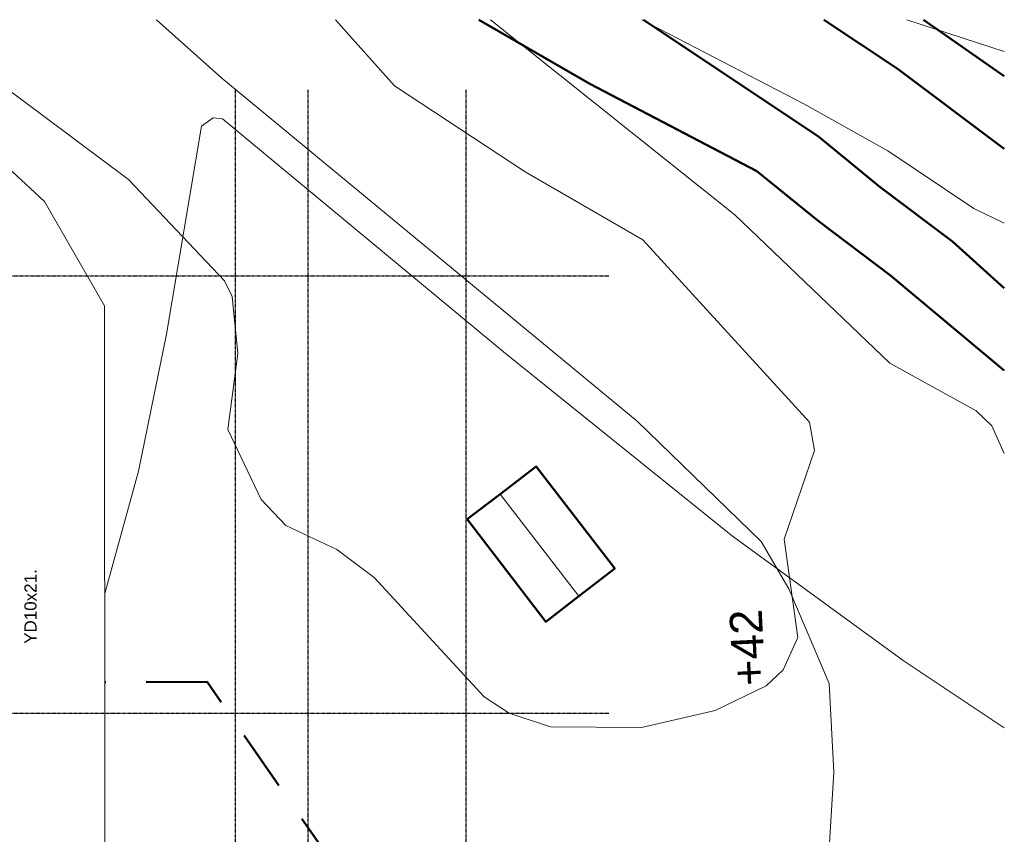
# Model space of a CAD drawing. Header units: millimetres. Extents: x -66110 to 16285, y -16697 to 38719.
# Tile 55 of 55: x -8026 to 16285, y 18613 to 38719. Entities that reach past the tile are written whole.
import ezdxf

# ---------------------------------------------------------------- set-up
doc = ezdxf.new("R2010")
doc.units = ezdxf.units.MM
doc.linetypes.add('Grid Line', pattern=[5, 2, -1, 1, -1])
doc.linetypes.add('IMPORT-STVEGKANT _3_', pattern=[2500, 1500, -1000])
for name, color, linetype, lineweight, true_color in [('- tall koterl', 30, 'Continuous', 9, 0xff7f00), ('2119_70 Tennfjord barnehage SOSI UTM_lokal nullpunkt_dwg', 7, 'Continuous', 9, 0x767676), ('K--DI---AnnetVegarealAvgrensning-STVEGKANT', 2, 'IMPORT-STVEGKANT _3_', 25, 0xffff00), ('K--DI---Elvekant', 4, 'Continuous', 25, 0x00ffff), ('K--DI---Høydekurve-KURVE', 9, 'Continuous', 25, 0x808080), ('K--DI---Mønelinje-HUSDIV', 3, 'Continuous', 25, 0x00ff00), ('K--DI---Takkant-HUS_TAK', 3, 'Continuous', 25, 0x00ff00), ('K--DI---Vegdekkekant-VKANT', 2, 'Continuous', 25, 0xffff00), ('K--DI---Veglenke', 30, 'Continuous', 25, 0xff7f00)]:
    doc.layers.add(name, color=color, linetype=linetype, lineweight=lineweight, true_color=true_color)
for name, color, linetype, lineweight in [('IfcAnnotation', 7, 'Continuous', 9), ('IfcGrid', 7, 'Continuous', 9), ('IfcSlab', 7, 'Continuous', 9), ('K--DI---Flateavgrensning', 7, 'Continuous', 25)]:
    doc.layers.add(name, color=color, linetype=linetype, lineweight=lineweight)
doc.styles.add('Arial', font='arial.ttf', dxfattribs={"height": 800})
doc.styles.add('Swis721 Lt BT', font='swissl.ttf', dxfattribs={"height": 300})

# ---------------------------------------------------------------- blocks, each defined once
blk = doc.blocks.new('ARK_2119_70_0_rvt-1-plan 01 ny 200')
at = {"layer": 'IfcSlab'}
for p, q in [((-7417, 34230), (-9101, 35797)), ((-5931, 31655), (-7417, 34230)), ((-5916, 9067), (-5931, 31655))]:
    blk.add_line(p, q, dxfattribs=at)
blk = doc.blocks.new('2119_70 Tennfjord barnehage SOSI UTM_lokal nullpunkt_dwg-1701593-plan 01 ny 200')
at = {"layer": 'K--DI---AnnetVegarealAvgrensning-STVEGKANT', "color": 7, "lineweight": 50}
blk.add_line((121300, 81771), (121296, 84296), dxfattribs=at)
at = {"layer": 'K--DI---AnnetVegarealAvgrensning-STVEGKANT', "color": 7, "lineweight": 50, "flags": 128}
blk.add_lwpolyline([(107639, 83932), (107728, 72346), (121300, 81771)], dxfattribs=at)
at = {"layer": 'K--DI---Elvekant', "color": 150, "lineweight": 50, "true_color": 0x0080ff, "flags": 128}
for points in [[(137646, 75059), (136063, 72322), (133909, 68193), (132680, 66682), (131335, 64895), (128988, 62086)], [(137646, 70998), (134754, 66662), (133515, 65150), (132170, 63364), (131020, 62086)]]:
    blk.add_lwpolyline(points, dxfattribs=at)
at = {"layer": 'K--DI---Flateavgrensning', "color": 8, "lineweight": 9, "true_color": 0x808080, "flags": 128}
for points in [[(123480, 84298), (126504, 83464), (129882, 82776), (135019, 81912), (135223, 81622), (135195, 81390)], [(135195, 81390), (129452, 74455), (124899, 68799), (121829, 64587), (120170, 62086)]]:
    blk.add_lwpolyline(points, dxfattribs=at)
at = {"layer": 'K--DI---Høydekurve-KURVE', "lineweight": 9}
blk.add_line((136858, 62086), (137646, 64492), dxfattribs=at)
at = {"layer": 'K--DI---Høydekurve-KURVE', "lineweight": 9, "flags": 128}
for points in [[(137646, 78596), (136010, 77145), (133893, 73919), (132211, 71014), (127715, 66893), (127010, 66769), (124821, 67524), (122394, 67187), (121596, 67549), (121205, 67970), (120594, 69222), (120176, 71044), (120188, 73288), (120528, 74315), (120930, 74925), (123882, 77641), (124568, 78565), (125158, 79825), (125800, 80436), (127532, 81261), (129406, 81011), (130811, 81149), (131202, 81338), (133701, 83711), (136324, 87231)], [(137646, 74774), (132831, 68742), (129172, 64911), (127993, 62782), (127621, 62393), (126940, 62086)], [(132625, 62086), (132986, 62842), (134405, 64963), (135567, 67032), (137646, 71033)]]:
    blk.add_lwpolyline(points, dxfattribs=at)
at = {"layer": 'K--DI---Mønelinje-HUSDIV', "color": 8, "lineweight": 9, "true_color": 0x808080}
blk.add_line((123415, 72592), (125934, 74536), dxfattribs=at)
at = {"layer": 'K--DI---Takkant-HUS_TAK', "color": 7, "lineweight": 50, "flags": 128}
blk.add_lwpolyline([(125314, 75347), (122785, 73403), (123415, 72592), (124098, 71704), (126618, 73648), (125934, 74536)], close=True, dxfattribs=at)
at = {"layer": 'K--DI---Vegdekkekant-VKANT', "color": 7, "lineweight": 50}
blk.add_line((136248, 62086), (137646, 64083), dxfattribs=at)
at = {"layer": 'K--DI---Vegdekkekant-VKANT', "color": 7, "lineweight": 50, "flags": 128}
blk.add_lwpolyline([(137646, 66539), (136439, 64731), (134458, 62086)], dxfattribs=at)
at = {"layer": 'K--DI---Veglenke', "color": 8, "lineweight": 9, "true_color": 0x808080, "flags": 128}
blk.add_lwpolyline([(111297, 67062), (115980, 66487), (119073, 66296), (121260, 66411), (123595, 67405), (124763, 68092), (127739, 71149), (136205, 81409), (137646, 83019)], dxfattribs=at)
at = {"layer": '- tall koterl', "lineweight": 15, "insert": (121180, 68785), "char_height": 800, "width": 2262.49, "attachment_point": 1, "rotation": 2.7624, "line_spacing_factor": 0.941778, "style": 'Arial'}
blk.add_mtext('+42', dxfattribs=at)

msp = doc.modelspace()

# ---------------------------------------------------------------- linework, layer by layer
at = {"layer": 'IfcGrid', "color": 9, "linetype": 'Grid Line', "lineweight": 25, "true_color": 0xc0c0c0}
for p, q in [((-2700, 34992), (-2700, 36992)), ((-900, 34992), (-900, 36992)), ((3000, 34992), (3000, 36992)), ((-2700, -6068), (-2700, 34992)), ((-900, -6068), (-900, 34992)), ((3000, -6068), (3000, 34992)), ((-55874, 32400), (4530, 32400)), ((4530, 32400), (6530, 32400)), ((-55874, 21600), (4530, 21600)), ((4530, 21600), (6530, 21600))]:
    msp.add_line(p, q, dxfattribs=at)

# ---------------------------------------------------------------- block references
at = {"lineweight": 5}
msp.add_blockref('ARK_2119_70_0_rvt-1-plan 01 ny 200', (0, 0), dxfattribs=at)
at = {"layer": '2119_70 Tennfjord barnehage SOSI UTM_lokal nullpunkt_dwg', "color": 8, "lineweight": 15, "true_color": 0x808080, "rotation": 90.00000000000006}
msp.add_blockref('2119_70 Tennfjord barnehage SOSI UTM_lokal nullpunkt_dwg-1701593-plan 01 ny 200', (78371, -98927), dxfattribs=at)

# ---------------------------------------------------------------- texts
at = {"layer": 'IfcAnnotation', "insert": (-7910, 23314), "char_height": 300, "width": 2100.42, "attachment_point": 1, "rotation": 90, "style": 'Swis721 Lt BT'}
msp.add_mtext('YD10x21.', dxfattribs=at)

doc.saveas('drawing.dxf')
